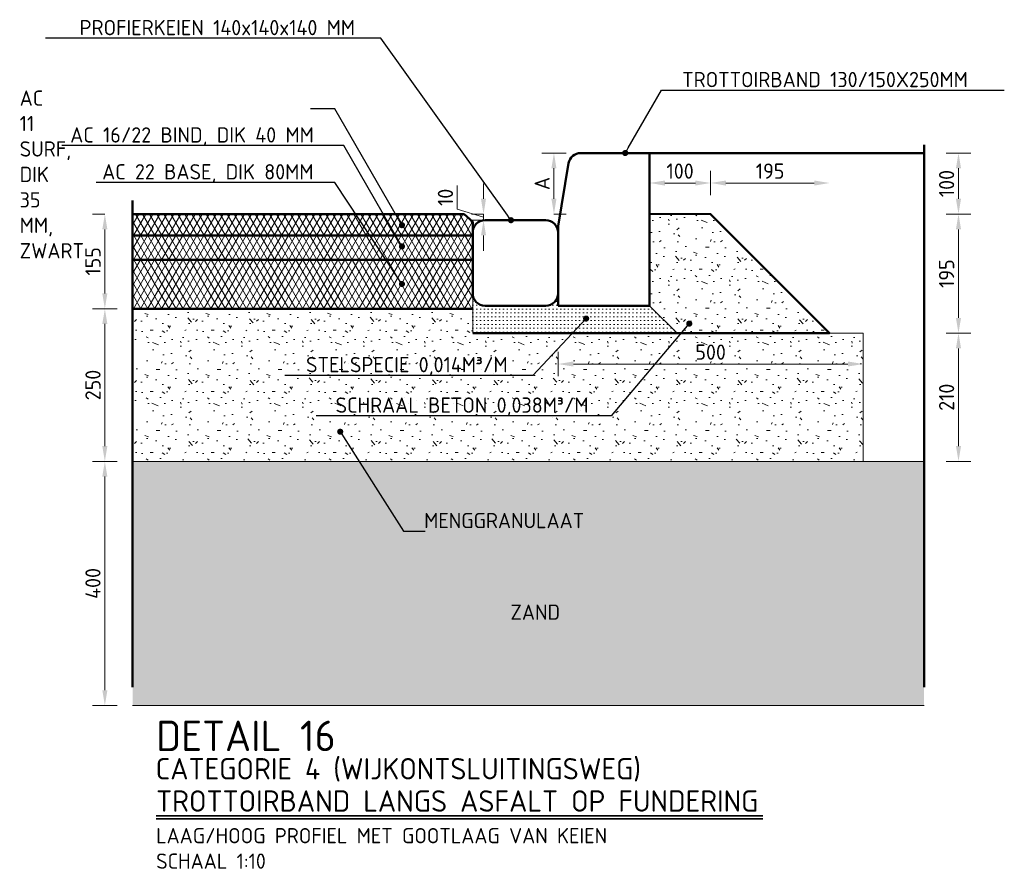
# Model space of a CAD drawing. Header units: metres. Extents: x 92403 to 95147, y 464428 to 465602.
# Tile 222 of 256: x 92591.84 to 92593.45, y 465102.5 to 465103.88. Entities that reach past the tile are written whole.
import ezdxf
from ezdxf import colors
from ezdxf.entities.mleader import LeaderData, LeaderLine
from ezdxf.math import Vec2, Vec3

# ---------------------------------------------------------------- set-up
doc = ezdxf.new("R2010")
doc.units = ezdxf.units.M
doc.linetypes.add('XX-PROJECTGRENS', pattern=[18, 12, -3, 0, -3])
doc.layers.get('0').update_dxf_attribs({"linetype": 'CONTINUOUS'})
doc.layers.get('Defpoints').update_dxf_attribs({"linetype": 'CONTINUOUS'})
for name, color, linetype, lineweight in [('N-WE-GW-GROND_ZAND-AD', 7, 'CONTINUOUS', 18), ('N-WE-GW-GROND_ZAND_CUNETZAND-AD-10', 7, 'CONTINUOUS', 18), ('N-WE-GW-GROND_ZAND_CUNETZAND-WERK-T25', 7, 'CONTINUOUS', 25), ('N-WE-KG-PROJECTGRENS-GD', 7, 'XX-PROJECTGRENS', 50), ('N-WE-VH-KANTOPSLUITING_TROTTOIRBAND_130 150-GD', 210, 'CONTINUOUS', 50), ('N-WE-VH-VERHARDING_ASFALT-AD-10', 252, 'CONTINUOUS', 18), ('N-WE-VH-VERHARDING_ASFALT-GD', 252, 'CONTINUOUS', 50), ('N-WE-VH-VERHARDING_ASFALT-T25', 7, 'CONTINUOUS', 25), ('N-WE-VH-VERHARDING_BETON-AD-10', 252, 'CONTINUOUS', 18), ('N-WE-VH-VERHARDING_BETON_SCHRAAL-GD', 252, 'CONTINUOUS', 50), ('N-WE-VH-VERHARDING_BETON_SCHRAAL-T25', 7, 'CONTINUOUS', 25), ('N-WE-VH-VERHARDING_FUNDERING-AD', 252, 'CONTINUOUS', 18), ('N-WE-VH-VERHARDING_FUNDERING-AD-10', 252, 'CONTINUOUS', 18), ('N-WE-VH-VERHARDING_NATUURSTEEN-GD', 252, 'CONTINUOUS', 50), ('N-WE-VH-VERHARDING_TEGEL-GD', 252, 'CONTINUOUS', 50), ('X-XX-AL-TEKENBLAD_TITELBLOK-T25', 7, 'CONTINUOUS', 25), ('X-XX-AL-TEKENBLAD_TITELBLOK-T35', 50, 'CONTINUOUS', 35), ('X-XX-AL-TEKENBLAD_TITELBLOK-T50', 130, 'CONTINUOUS', 50), ('X-XX-AL-VERWIJZING_DETAIL-M', 7, 'CONTINUOUS', 18)]:
    doc.layers.add(name, color=color, linetype=linetype, lineweight=lineweight)
doc.styles.add('NLCS-ISO-ANNOTATIVE-T25', font='NLCS-ISO.ttf', dxfattribs={"height": 2.5})
doc.styles.add('NLCS-ISO-M10-T25', font='NLCS-ISO.ttf', dxfattribs={"height": 0.025})
doc.styles.add('NLCS-ISO-M10-T35', font='NLCS-ISO.ttf', dxfattribs={"height": 0.035})
doc.styles.add('NLCS-ISO-M10-T50', font='NLCS-ISO.ttf', dxfattribs={"height": 0.05})
doc.dimstyles.new('NLCS-M10-T25-PIJL_L2_H1', dxfattribs={"dimscale": 0.01, "dimtxt": 2.5, "dimasz": 2.5, "dimexe": 2, "dimexo": 2, "dimgap": 0.7, "dimtad": 1, "dimzin": 0, "dimdsep": 46, "dimtxsty": 'NLCS-ISO-M10-T25', "dimcen": 2.5, "dimdle": 2, "dimclrd": 256, "dimclre": 256, "dimclrt": 7, "dimadec": 1, "dimazin": 0, "dimtfac": 1, "dimtdec": 3, "dimtofl": 0, "dimtmove": 1, "dimatfit": 0, "dimfxl": 2, "dimfxlon": 1, "dimtfillclr": 256, "dimtolj": 1, "dimtzin": 0, "dimlwd": -1, "dimlwe": -1, "dimarcsym": 0})
pattern_1 = [(0, (2985.47447, 6084.55283), (0, 0.1), [0, -0.1]), (0, (2985.47547, 6084.51783), (0, 0.1), [0, -0.1]), (0, (2985.47847, 6084.57183), (0, 0.1), [0, -0.1]), (338.1986, (2985.426468, 6084.540832), (0.3000000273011, -0.0999999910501), [0.0107703, -0.5277462]), (216.8699, (2985.436468, 6084.536832), (0.29999999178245, 0.2000000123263), [0.005, -0.495]), (130.6013, (2985.432468, 6084.533832), (0.5000000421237, -0.59999990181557), [0.0092195, -0.9127349]), (206.5651, (2985.39947, 6084.52183), (-0.099999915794, -0.1000001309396), [0.0022361, -0.2213707]), (326.3099, (2985.397468, 6084.520832), (0.1999999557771, -0.1000001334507), [0.0036056, -0.3569496]), (108.4349, (2985.40047, 6084.518832), (-0.0999998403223, 0.2000000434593), [0.0031623, -0.3130655]), (225, (2985.46347, 6084.51183), (-2e-17, -0.100000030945), [0.0042426, -0.1371787]), (0, (2985.46047, 6084.50883), (0.1, 0.1), [0.006, -0.094]), (135, (2985.46647, 6084.50883), (-0.100000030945, 9e-18), [0.0042426, -0.1371787]), (251.5651, (2985.45147, 6084.575832), (0.0999998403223, 0.2000000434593), [0.0031623, -0.3130655]), (0, (2985.45047, 6084.57283), (0.1, 0.1), [0.005, -0.095]), (143.1301, (2985.455468, 6084.572832), (-0.29999999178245, 0.2000000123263), [0.005, -0.495]), (213.6901, (2985.398468, 6084.576832), (0.1999999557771, 0.1000001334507), [0.0036056, -0.3569496]), (341.5651, (2985.39547, 6084.574832), (-0.2000000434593, 0.0999998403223), [0.0063246, -0.3099032]), (126.8699, (2985.401468, 6084.572832), (0.2000000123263, -0.29999999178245), [0.005, -0.495]), (0, (2985.42747, 6084.57283), (0, 0.1), [0, -0.1]), (0, (2985.40047, 6084.54683), (0, 0.1), [0, -0.1]), (0, (2985.42847, 6084.50983), (0, 0.1), [0, -0.1]), (0, (2985.45547, 6084.54083), (0, 0.1), [0, -0.1]), (0, (2985.42647, 6084.55783), (0, 0.1), [0, -0.1]), (0, (2985.40447, 6084.56083), (0, 0.1), [0, -0.1]), (0, (2985.41347, 6084.55483), (0, 0.1), [0, -0.1]), (0, (2985.40947, 6084.53083), (0, 0.1), [0, -0.1]), (0, (2985.38547, 6084.53483), (0, 0.1), [0, -0.1]), (0, (2985.38647, 6084.55783), (0, 0.1), [0, -0.1]), (0, (2985.38347, 6084.57983), (0, 0.1), [0, -0.1]), (0, (2985.41447, 6084.58383), (0, 0.1), [0, -0.1]), (0, (2985.43647, 6084.58783), (0, 0.1), [0, -0.1]), (0, (2985.47147, 6084.58383), (0, 0.1), [0, -0.1]), (0, (2985.44747, 6084.55283), (0, 0.1), [0, -0.1]), (0, (2985.43747, 6084.57083), (0, 0.1), [0, -0.1]), (0, (2985.44547, 6084.52283), (0, 0.1), [0, -0.1]), (0, (2985.41547, 6084.51783), (0, 0.1), [0, -0.1]), (0, (2985.44547, 6084.49583), (0, 0.1), [0, -0.1]), (0, (2985.41247, 6084.50183), (0, 0.1), [0, -0.1]), (0, (2985.38047, 6084.49883), (0, 0.1), [0, -0.1]), (0, (2985.39247, 6084.49383), (0, 0.1), [0, -0.1]), (0, (2985.39347, 6084.50783), (0, 0.1), [0, -0.1]), (0, (2985.46047, 6084.49183), (0, 0.1), [0, -0.1]), (0, (2985.47247, 6084.53283), (0, 0.1), [0, -0.1]), (0, (2985.46747, 6084.56283), (0, 0.1), [0, -0.1]), (0, (2985.42147, 6084.49083), (0, 0.1), [0, -0.1])]
pattern_2 = [(60, (2985.379468, 6084.488832), (-0.00866025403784, 0.005), []), (120, (2985.379468, 6084.488832), (-0.00866025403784, -0.005), [])]

# ---------------------------------------------------------------- blocks, each defined once
blk = doc.blocks.new('*D600')
at = {"layer": 'Defpoints', "color": 0, "transparency": 16777216}
for p in [(92592.7124, 465103.6633), (92592.7561, 465103.6633), (92592.7124, 465103.5633)]:
    blk.add_point(p, dxfattribs=at)
at = {"layer": 'X-XX-AL-VERWIJZING_DETAIL-M', "transparency": 16777216}
for p, q in [((92592.7324, 465103.6633), (92592.6924, 465103.6633)), ((92592.7124, 465103.5883), (92592.7124, 465103.6383)), ((92592.7124, 465103.5633), (92592.7324, 465103.5633))]:
    blk.add_line(p, q, dxfattribs=at)
for points in [[(92592.7082, 465103.6383), (92592.7165, 465103.6383), (92592.7124, 465103.6633)], [(92592.7082, 465103.5883), (92592.7165, 465103.5883), (92592.7124, 465103.5633)]]:
    blk.add_solid(points, dxfattribs=at)
at = {"layer": 'X-XX-AL-VERWIJZING_DETAIL-M', "color": 7, "transparency": 16777216, "insert": (92592.6929, 465103.6133), "char_height": 0.025, "attachment_point": 5, "rotation": 90, "style": 'NLCS-ISO-M10-T25'}
blk.add_mtext('\\A1;A', dxfattribs=at)
blk = doc.blocks.new('*D601')
at = {"layer": 'Defpoints', "color": 0, "transparency": 16777216}
for p in [(92591.9763, 465103.5633), (92591.9763, 465103.5633), (92591.9763, 465103.4083)]:
    blk.add_point(p, dxfattribs=at)
at = {"layer": 'X-XX-AL-VERWIJZING_DETAIL-M', "transparency": 16777216}
for p, q in [((92591.9763, 465103.5633), (92591.9563, 465103.5633)), ((92591.9763, 465103.4333), (92591.9763, 465103.5383)), ((92591.9763, 465103.4083), (92591.9563, 465103.4083))]:
    blk.add_line(p, q, dxfattribs=at)
for points in [[(92591.9721, 465103.5383), (92591.9804, 465103.5383), (92591.9763, 465103.5633)], [(92591.9721, 465103.4333), (92591.9804, 465103.4333), (92591.9763, 465103.4083)]]:
    blk.add_solid(points, dxfattribs=at)
at = {"layer": 'X-XX-AL-VERWIJZING_DETAIL-M', "color": 7, "transparency": 16777216, "insert": (92591.9568, 465103.4858), "char_height": 0.025, "attachment_point": 5, "rotation": 90, "style": 'NLCS-ISO-M10-T25'}
blk.add_mtext('\\A1;155', dxfattribs=at)
blk = doc.blocks.new('*D602')
at = {"layer": 'Defpoints', "color": 0, "transparency": 16777216}
for p in [(92593.1191, 465103.3683), (92593.3755, 465103.3683), (92593.2192, 465103.1583)]:
    blk.add_point(p, dxfattribs=at)
at = {"layer": 'X-XX-AL-VERWIJZING_DETAIL-M', "transparency": 16777216}
for p, q in [((92593.3555, 465103.3683), (92593.3955, 465103.3683)), ((92593.3755, 465103.1833), (92593.3755, 465103.3433)), ((92593.3555, 465103.1583), (92593.3955, 465103.1583))]:
    blk.add_line(p, q, dxfattribs=at)
for points in [[(92593.3713, 465103.3433), (92593.3797, 465103.3433), (92593.3755, 465103.3683)], [(92593.3713, 465103.1833), (92593.3797, 465103.1833), (92593.3755, 465103.1583)]]:
    blk.add_solid(points, dxfattribs=at)
at = {"layer": 'X-XX-AL-VERWIJZING_DETAIL-M', "color": 7, "transparency": 16777216, "insert": (92593.356, 465103.2633), "char_height": 0.025, "attachment_point": 5, "rotation": 90, "style": 'NLCS-ISO-M10-T25'}
blk.add_mtext('\\A1;210', dxfattribs=at)
blk = doc.blocks.new('*D603')
at = {"layer": 'Defpoints', "color": 0, "transparency": 16777216}
for p in [(92592.9693, 465103.5633), (92593.3755, 465103.5633), (92593.1191, 465103.3683)]:
    blk.add_point(p, dxfattribs=at)
at = {"layer": 'X-XX-AL-VERWIJZING_DETAIL-M', "transparency": 16777216}
for p, q in [((92593.3555, 465103.5633), (92593.3955, 465103.5633)), ((92593.3755, 465103.3933), (92593.3755, 465103.5383)), ((92593.3555, 465103.3683), (92593.3955, 465103.3683))]:
    blk.add_line(p, q, dxfattribs=at)
for points in [[(92593.3713, 465103.5383), (92593.3797, 465103.5383), (92593.3755, 465103.5633)], [(92593.3713, 465103.3933), (92593.3797, 465103.3933), (92593.3755, 465103.3683)]]:
    blk.add_solid(points, dxfattribs=at)
at = {"layer": 'X-XX-AL-VERWIJZING_DETAIL-M', "color": 7, "transparency": 16777216, "insert": (92593.356, 465103.4658), "char_height": 0.025, "attachment_point": 5, "rotation": 90, "style": 'NLCS-ISO-M10-T25'}
blk.add_mtext('\\A1;195', dxfattribs=at)
blk = doc.blocks.new('*D604')
at = {"layer": 'Defpoints', "color": 0, "transparency": 16777216}
for p in [(92593.0192, 465103.6633), (92593.3755, 465103.6633), (92592.9692, 465103.5633)]:
    blk.add_point(p, dxfattribs=at)
at = {"layer": 'X-XX-AL-VERWIJZING_DETAIL-M', "transparency": 16777216}
for p, q in [((92593.3555, 465103.6633), (92593.3955, 465103.6633)), ((92593.3755, 465103.5883), (92593.3755, 465103.6383)), ((92593.3555, 465103.5633), (92593.3955, 465103.5633))]:
    blk.add_line(p, q, dxfattribs=at)
for points in [[(92593.3713, 465103.6383), (92593.3797, 465103.6383), (92593.3755, 465103.6633)], [(92593.3713, 465103.5883), (92593.3797, 465103.5883), (92593.3755, 465103.5633)]]:
    blk.add_solid(points, dxfattribs=at)
at = {"layer": 'X-XX-AL-VERWIJZING_DETAIL-M', "color": 7, "transparency": 16777216, "insert": (92593.356, 465103.6133), "char_height": 0.025, "attachment_point": 5, "rotation": 90, "style": 'NLCS-ISO-M10-T25'}
blk.add_mtext('\\A1;100', dxfattribs=at)
blk = doc.blocks.new('*D605')
at = {"layer": 'Defpoints', "color": 0, "transparency": 16777216}
for p in [(92593.1642, 465103.6142), (92592.9692, 465103.5633), (92593.1642, 465103.3683)]:
    blk.add_point(p, dxfattribs=at)
at = {"layer": 'X-XX-AL-VERWIJZING_DETAIL-M', "transparency": 16777216}
for p, q in [((92592.9692, 465103.5942), (92592.9692, 465103.6342)), ((92592.9942, 465103.6142), (92593.1392, 465103.6142))]:
    blk.add_line(p, q, dxfattribs=at)
for points in [[(92592.9942, 465103.6183), (92592.9942, 465103.61), (92592.9692, 465103.6142)], [(92593.1392, 465103.6183), (92593.1392, 465103.61), (92593.1642, 465103.6142)]]:
    blk.add_solid(points, dxfattribs=at)
at = {"layer": 'X-XX-AL-VERWIJZING_DETAIL-M', "color": 7, "transparency": 16777216, "insert": (92593.0667, 465103.6337), "char_height": 0.025, "attachment_point": 5, "style": 'NLCS-ISO-M10-T25'}
blk.add_mtext('\\A1;195', dxfattribs=at)
blk = doc.blocks.new('*D606')
at = {"layer": 'Defpoints', "color": 0, "transparency": 16777216}
for p in [(92591.9763, 465103.1583), (92591.9763, 465102.7583), (92592.0217, 465102.7583)]:
    blk.add_point(p, dxfattribs=at)
at = {"layer": 'X-XX-AL-VERWIJZING_DETAIL-M', "transparency": 16777216}
for p, q in [((92591.9763, 465103.1583), (92591.9963, 465103.1583)), ((92591.9763, 465103.1333), (92591.9763, 465102.7833)), ((92591.9963, 465102.7583), (92591.9563, 465102.7583))]:
    blk.add_line(p, q, dxfattribs=at)
for points in [[(92591.9721, 465103.1333), (92591.9804, 465103.1333), (92591.9763, 465103.1583)], [(92591.9721, 465102.7833), (92591.9804, 465102.7833), (92591.9763, 465102.7583)]]:
    blk.add_solid(points, dxfattribs=at)
at = {"layer": 'X-XX-AL-VERWIJZING_DETAIL-M', "color": 7, "transparency": 16777216, "insert": (92591.9568, 465102.9583), "char_height": 0.025, "attachment_point": 5, "rotation": 90, "style": 'NLCS-ISO-M10-T25'}
blk.add_mtext('\\A1;400', dxfattribs=at)
blk = doc.blocks.new('*D607')
at = {"layer": 'Defpoints', "color": 0, "transparency": 16777216}
for p in [(92592.9692, 465103.6142), (92592.8692, 465103.5633), (92592.9692, 465103.5633)]:
    blk.add_point(p, dxfattribs=at)
at = {"layer": 'X-XX-AL-VERWIJZING_DETAIL-M', "transparency": 16777216}
for p, q in [((92592.9692, 465103.5942), (92592.9692, 465103.6342)), ((92592.8942, 465103.6142), (92592.9442, 465103.6142))]:
    blk.add_line(p, q, dxfattribs=at)
for points in [[(92592.8942, 465103.6183), (92592.8942, 465103.61), (92592.8692, 465103.6142)], [(92592.9442, 465103.6183), (92592.9442, 465103.61), (92592.9692, 465103.6142)]]:
    blk.add_solid(points, dxfattribs=at)
at = {"layer": 'X-XX-AL-VERWIJZING_DETAIL-M', "color": 7, "transparency": 16777216, "insert": (92592.9192, 465103.6337), "char_height": 0.025, "attachment_point": 5, "style": 'NLCS-ISO-M10-T25'}
blk.add_mtext('\\A1;100', dxfattribs=at)
blk = doc.blocks.new('_Dot')
at = {"color": 0, "linetype": 'ByBlock', "lineweight": -2}
blk.add_line((-0.5, 0), (-1, 0), dxfattribs=at)
at = {"color": 0, "linetype": 'ByBlock', "const_width": 0.5}
blk.add_lwpolyline([(-0.25, 0, 1), (0.25, 0, 1)], format="xyb", close=True, dxfattribs=at)
blk = doc.blocks.new('*D794')
at = {"layer": 'Defpoints', "color": 0, "transparency": 16777216}
for p in [(92592.0217, 465103.4083), (92591.9763, 465103.1583), (92592.0217, 465103.1583)]:
    blk.add_point(p, dxfattribs=at)
at = {"layer": 'X-XX-AL-VERWIJZING_DETAIL-M', "transparency": 16777216}
for p, q in [((92591.9963, 465103.4083), (92591.9563, 465103.4083)), ((92591.9763, 465103.3833), (92591.9763, 465103.1833)), ((92591.9963, 465103.1583), (92591.9563, 465103.1583))]:
    blk.add_line(p, q, dxfattribs=at)
for points in [[(92591.9721, 465103.3833), (92591.9804, 465103.3833), (92591.9763, 465103.4083)], [(92591.9721, 465103.1833), (92591.9804, 465103.1833), (92591.9763, 465103.1583)]]:
    blk.add_solid(points, dxfattribs=at)
at = {"layer": 'X-XX-AL-VERWIJZING_DETAIL-M', "color": 7, "transparency": 16777216, "insert": (92591.9568, 465103.2833), "char_height": 0.025, "attachment_point": 5, "rotation": 90, "style": 'NLCS-ISO-M10-T25'}
blk.add_mtext('\\A1;250', dxfattribs=at)
blk = doc.blocks.new('*D795')
at = {"layer": 'Defpoints', "color": 0, "transparency": 16777216}
for p in [(92592.597, 465103.5633), (92592.5995, 465103.5633), (92592.5995, 465103.5533)]:
    blk.add_point(p, dxfattribs=at)
at = {"layer": 'X-XX-AL-VERWIJZING_DETAIL-M', "transparency": 16777216}
for p, q in [((92592.554, 465103.5712), (92592.554, 465103.6102)), ((92592.597, 465103.5883), (92592.597, 465103.6133)), ((92592.597, 465103.5583), (92592.554, 465103.5712)), ((92592.597, 465103.5633), (92592.577, 465103.5633)), ((92592.597, 465103.5533), (92592.577, 465103.5533)), ((92592.597, 465103.5533), (92592.597, 465103.5633)), ((92592.597, 465103.5283), (92592.597, 465103.5033))]:
    blk.add_line(p, q, dxfattribs=at)
for points in [[(92592.5928, 465103.5883), (92592.6011, 465103.5883), (92592.597, 465103.5633)], [(92592.5928, 465103.5283), (92592.6011, 465103.5283), (92592.597, 465103.5533)]]:
    blk.add_solid(points, dxfattribs=at)
at = {"layer": 'X-XX-AL-VERWIJZING_DETAIL-M', "color": 7, "transparency": 16777216, "insert": (92592.5345, 465103.5907), "char_height": 0.025, "attachment_point": 5, "rotation": 90, "style": 'NLCS-ISO-M10-T25'}
blk.add_mtext('\\A1;10', dxfattribs=at)
blk = doc.blocks.new('*D469')
at = {"layer": 'Defpoints', "color": 0, "transparency": 16777216}
for p in [(92592.7192, 465103.3683), (92593.2192, 465103.3683), (92593.2192, 465103.3177)]:
    blk.add_point(p, dxfattribs=at)
at = {"layer": 'X-XX-AL-VERWIJZING_DETAIL-M', "transparency": 16777216}
for p, q in [((92592.7192, 465103.3377), (92592.7192, 465103.2977)), ((92593.2192, 465103.3377), (92593.2192, 465103.2977)), ((92592.7442, 465103.3177), (92593.1942, 465103.3177))]:
    blk.add_line(p, q, dxfattribs=at)
for points in [[(92592.7442, 465103.3219), (92592.7442, 465103.3136), (92592.7192, 465103.3177)], [(92593.1942, 465103.3219), (92593.1942, 465103.3136), (92593.2192, 465103.3177)]]:
    blk.add_solid(points, dxfattribs=at)
at = {"layer": 'X-XX-AL-VERWIJZING_DETAIL-M', "color": 7, "transparency": 16777216, "insert": (92592.9692, 465103.3372), "char_height": 0.025, "attachment_point": 5, "style": 'NLCS-ISO-M10-T25'}
blk.add_mtext('\\A1;500', dxfattribs=at)

msp = doc.modelspace()

# ---------------------------------------------------------------- hatches: boundary and pattern name
at = {"layer": 'N-WE-GW-GROND_ZAND_CUNETZAND-AD-10'}
h = msp.add_hatch(dxfattribs=at)
h.set_pattern_fill('AGW-GROND_ZAND_CUNETZAND', color=256, scale=0.01, pattern_type=2)
h.set_pattern_definition([(0, (2985.3794685, 6084.438832), (0.00625, 0.00625), [0, -0.0125])])
h.paths.add_polyline_path([(92593.319207, 465102.75829), (92593.319207, 465103.15829), (92592.234273, 465103.15829), (92592.02165, 465103.15829), (92592.02165, 465102.75829)])
at = {"layer": 'N-WE-VH-VERHARDING_ASFALT-AD-10'}
h = msp.add_hatch(dxfattribs=at)
h.set_pattern_fill('AVH-ASFALT', color=256, scale=0.01, pattern_type=2)
h.set_pattern_definition(pattern_2)
h.paths.add_polyline_path([(92592.579207, 465103.550808), (92592.564981, 465103.56329), (92592.02165, 465103.56329), (92592.02165, 465103.52829), (92592.579207, 465103.528186)])
h = msp.add_hatch(dxfattribs=at)
h.set_pattern_fill('AVH-ASFALT', color=256, scale=0.01, pattern_type=2)
h.set_pattern_definition(pattern_2)
h.paths.add_polyline_path([(92592.579207, 465103.528186), (92592.02165, 465103.52829), (92592.02165, 465103.48829), (92592.579207, 465103.48829)])
h = msp.add_hatch(dxfattribs=at)
h.set_pattern_fill('AVH-ASFALT', color=256, scale=0.01, pattern_type=2)
h.set_pattern_definition(pattern_2)
h.paths.add_polyline_path([(92592.02165, 465103.48829), (92592.02165, 465103.40829), (92592.579207, 465103.40829), (92592.579207, 465103.48829)])
at = {"layer": 'N-WE-VH-VERHARDING_BETON-AD-10'}
h = msp.add_hatch(dxfattribs=at)
h.set_pattern_fill('AVH-BETON_SCHRAAL', color=256, scale=0.01, pattern_type=2)
h.set_pattern_definition(pattern_1)
h.paths.add_polyline_path([(92593.119191, 465103.36829), (92593.164207, 465103.36829), (92592.969324, 465103.563289), (92592.869207, 465103.56329), (92592.869207, 465103.41329), (92592.914207, 465103.36829)])
at = {"layer": 'N-WE-VH-VERHARDING_FUNDERING-AD-10'}
h = msp.add_hatch(dxfattribs=at)
h.set_pattern_fill('AVH-FUNDERING_ZANDCEMENTSTAB', color=256, scale=0.01, pattern_type=2)
h.set_pattern_definition([(0, (2985.3794685, 6084.488832), (0.03125, 0.00625), [0, -0.00625])])
edge = h.paths.add_edge_path()
edge.add_arc((92592.599457, 465103.433513), 0.02025, 180, 270, ccw=False)
edge.add_line((92592.579207, 465103.433513), (92592.579207, 465103.36829))
edge.add_line((92592.579207, 465103.36829), (92592.914207, 465103.36829))
edge.add_line((92592.914207, 465103.36829), (92592.869207, 465103.41329))
edge.add_line((92592.869207, 465103.41329), (92592.719207, 465103.41329))
edge.add_line((92592.719207, 465103.41329), (92592.719207, 465103.433506))
edge.add_arc((92592.698957, 465103.433513), 0.02025, 270, 359.979414, ccw=False)
edge.add_line((92592.698957, 465103.413263), (92592.649207, 465103.413263))
edge.add_line((92592.649207, 465103.413263), (92592.599457, 465103.413263))
h.paths.add_polyline_path([(92592.698957, 465103.413263), (92592.655659, 465103.413263), (92592.649207, 465103.413263)], flags=16)
h = msp.add_hatch(dxfattribs=at)
h.set_pattern_fill('AVH-FUNDERING_GRANULAAT', color=256, scale=0.01, pattern_type=2)
h.set_pattern_definition(pattern_1)
h.paths.add_polyline_path([(92593.219207, 465103.15829), (92593.219207, 465103.36829), (92592.579207, 465103.36829), (92592.579207, 465103.40829), (92592.021654, 465103.40829), (92592.02165, 465103.15829)])

# ---------------------------------------------------------------- linework, layer by layer
at = {"layer": 'N-WE-GW-GROND_ZAND-AD', "flags": 128}
msp.add_lwpolyline([(92593.219207, 465103.15829), (92593.319207, 465103.15829)], dxfattribs=at)
at = {"layer": 'N-WE-GW-GROND_ZAND-AD'}
msp.add_lwpolyline([(92592.02165, 465102.75829), (92593.319207, 465102.75829)], dxfattribs=at)
at = {"layer": 'N-WE-KG-PROJECTGRENS-GD'}
for p, q in [((92593.319207, 465102.78829), (92593.319207, 465103.676906)), ((92592.02165, 465103.585533), (92592.02165, 465102.78829))]:
    msp.add_line(p, q, dxfattribs=at)
at = {"layer": 'N-WE-VH-KANTOPSLUITING_TROTTOIRBAND_130 150-GD'}
msp.add_lwpolyline([(92592.719207, 465103.41329), (92592.719207, 465103.54329), (92592.736422, 465103.646578, -0.36662937), (92592.75615, 465103.66329), (92592.869207, 465103.66329), (92592.869207, 465103.41329)], format="xyb", close=True, dxfattribs=at)
at = {"layer": 'N-WE-VH-VERHARDING_ASFALT-GD'}
for points in [[(92592.02165, 465103.56329), (92592.564981, 465103.56329)], [(92592.564981, 465103.56329), (92592.579207, 465103.550808)], [(92592.579207, 465103.528186), (92592.579207, 465103.550808)], [(92592.02165, 465103.52829), (92592.579207, 465103.528186)], [(92592.02165, 465103.48829), (92592.579207, 465103.48829)], [(92592.02165, 465103.40829), (92592.579207, 465103.40829)]]:
    msp.add_lwpolyline(points, dxfattribs=at)
at = {"layer": 'N-WE-VH-VERHARDING_BETON_SCHRAAL-GD'}
msp.add_lwpolyline([(92592.869207, 465103.563875), (92592.969207, 465103.56329), (92593.164207, 465103.36829), (92593.164207, 465103.36829), (92593.144207, 465103.36829), (92592.579207, 465103.36829)], dxfattribs=at)
at = {"layer": 'N-WE-VH-VERHARDING_FUNDERING-AD'}
msp.add_lwpolyline([(92593.219207, 465103.15829), (92593.219207, 465103.36829), (92592.579207, 465103.36829), (92592.579207, 465103.40829), (92592.021654, 465103.40829), (92592.02165, 465103.15829)], close=True, dxfattribs=at)
at = {"layer": 'N-WE-VH-VERHARDING_FUNDERING-AD', "flags": 128}
for points in [[(92593.119147, 465103.36829), (92593.219207, 465103.36829)], [(92593.219207, 465103.36829), (92593.219207, 465103.20829)]]:
    msp.add_lwpolyline(points, dxfattribs=at)
at = {"layer": 'N-WE-VH-VERHARDING_FUNDERING-AD-10'}
msp.add_lwpolyline([(92592.599457, 465103.413263, -0.41421356), (92592.579207, 465103.433513), (92592.579207, 465103.36829), (92592.914207, 465103.36829), (92592.869207, 465103.41329), (92592.719204, 465103.41329), (92592.719207, 465103.433513, -0.41421356), (92592.698957, 465103.413263)], format="xyb", close=True, dxfattribs=at)
at = {"layer": 'N-WE-VH-VERHARDING_NATUURSTEEN-GD', "flags": 128}
msp.add_lwpolyline([(92592.698957, 465103.55329, -0.41421356), (92592.719207, 465103.53304), (92592.719207, 465103.433513, -0.41421356), (92592.698957, 465103.413263), (92592.599457, 465103.413263, -0.41421356), (92592.579207, 465103.433513), (92592.579207, 465103.53304, -0.41421356), (92592.599457, 465103.55329)], format="xyb", close=True, dxfattribs=at)
at = {"layer": 'N-WE-VH-VERHARDING_TEGEL-GD', "flags": 128}
msp.add_lwpolyline([(92592.869207, 465103.66329), (92593.319207, 465103.66329)], dxfattribs=at)
at = {"layer": 'X-XX-AL-TEKENBLAD_TITELBLOK-T35'}
for p, q in [((92592.060318, 465102.577592), (92593.0547, 465102.577592)), ((92592.060318, 465102.572592), (92593.0547, 465102.572592))]:
    msp.add_line(p, q, dxfattribs=at)

# ---------------------------------------------------------------- texts
at = {"layer": 'N-WE-GW-GROND_ZAND_CUNETZAND-WERK-T25', "insert": (92592.641062, 465102.898735), "char_height": 0.025, "attachment_point": 7, "style": 'NLCS-ISO-ANNOTATIVE-T25'}
msp.add_mtext('ZAND', dxfattribs=at)
at = {"layer": 'X-XX-AL-TEKENBLAD_TITELBLOK-T25', "insert": (92592.060318, 465102.490941), "char_height": 0.025, "attachment_point": 7, "style": 'NLCS-ISO-M10-T25'}
msp.add_mtext('LAAG/HOOG PROFIEL MET GOOTLAAG VAN KEIEN\\PSCHAAL 1:10', dxfattribs=at)
at = {"layer": 'X-XX-AL-TEKENBLAD_TITELBLOK-T35', "char_height": 0.035, "width": 1.298086, "attachment_point": 7, "style": 'NLCS-ISO-M10-T35'}
for s, insert in [('CATEGORIE 4 (WIJKONTSLUITINGSWEG)', (92592.05945, 465102.633826)), ('TROTTOIRBAND LANGS ASFALT OP FUNDERING', (92592.060318, 465102.584367))]:
    msp.add_mtext(s, dxfattribs=dict(at, insert=insert))
at = {"layer": 'X-XX-AL-TEKENBLAD_TITELBLOK-T50', "insert": (92592.060318, 465102.683536), "char_height": 0.05, "width": 1.298086, "attachment_point": 7, "style": 'NLCS-ISO-M10-T50'}
msp.add_mtext('\\pxt6;DETAIL 16', dxfattribs=at)

# ---------------------------------------------------------------- dimensions: what is measured, and where the dimension line sits
at = {"layer": 'X-XX-AL-VERWIJZING_DETAIL-M'}
dim = msp.add_linear_dim(base=(92592.712374, 465103.66329), p1=(92592.712374, 465103.56329), p2=(92592.75615, 465103.66329), angle=90, text='A', dimstyle='NLCS-M10-T25-PIJL_L2_H1', override={"dimdec": 0, "dimlfac": 1000}, dxfattribs=at)
dim.commit()
dim.dimension.update_dxf_attribs({"geometry": '*D600', "text_midpoint": (92592.692874, 465103.61329)})
for base, p1, p2, override, picture, middle in [((92592.969207, 465103.614157), (92592.869207, 465103.56329), (92592.969207, 465103.56329), {"dimdec": 0, "dimlfac": 1000, "dimse1": 1}, '*D607', (92592.919207, 465103.633657)), ((92593.164207, 465103.614157), (92592.969207, 465103.56329), (92593.164207, 465103.36829), {"dimdec": 0, "dimlfac": 1000, "dimse2": 1}, '*D605', (92593.066707, 465103.633657)), ((92593.219207, 465103.317749), (92592.719207, 465103.36829), (92593.219207, 465103.36829), {"dimdec": 0, "dimlfac": 1000}, '*D469', (92592.969207, 465103.337249))]:
    dim = msp.add_linear_dim(base=base, p1=p1, p2=p2, dimstyle='NLCS-M10-T25-PIJL_L2_H1', override=override, dxfattribs=at)
    dim.commit()
    dim.dimension.update_dxf_attribs({"geometry": picture, "text_midpoint": middle})
for base, p1, p2, picture, middle in [((92593.375497, 465103.66329), (92592.969207, 465103.56329), (92593.019207, 465103.66329), '*D604', (92593.355997, 465103.61329)), ((92592.596963, 465103.56329), (92592.599457, 465103.55329), (92592.599457, 465103.56329), '*D795', (92592.534463, 465103.57819)), ((92591.976266, 465103.56329), (92591.976266, 465103.40829), (92591.976266, 465103.56329), '*D601', (92591.956766, 465103.48579)), ((92593.375497, 465103.563289), (92593.119147, 465103.36829), (92592.969324, 465103.563289), '*D603', (92593.355997, 465103.465789)), ((92591.976266, 465103.158294), (92592.02165, 465103.40829), (92592.02165, 465103.158294), '*D794', (92591.956766, 465103.283292)), ((92593.375497, 465103.36829), (92593.219207, 465103.15829), (92593.119147, 465103.36829), '*D602', (92593.355997, 465103.26329)), ((92591.976266, 465102.75829), (92591.976266, 465103.15829), (92592.02165, 465102.75829), '*D606', (92591.956766, 465102.95829))]:
    dim = msp.add_linear_dim(base=base, p1=p1, p2=p2, angle=90, dimstyle='NLCS-M10-T25-PIJL_L2_H1', override={"dimdec": 0, "dimlfac": 1000}, dxfattribs=at)
    dim.commit()
    dim.dimension.update_dxf_attribs({"geometry": picture, "text_midpoint": middle})

# ---------------------------------------------------------------- leaders
at = {"layer": 'N-WE-VH-VERHARDING_ASFALT-T25', "linetype": 'ByBlock'}
ml = msp.add_multileader_mtext('Standard', dxfattribs=at)
ml.set_content('PROFIERKEIEN 140x140x140 MM', color=7, style='NLCS-ISO-M10-T25')
ml.set_leader_properties(color=256, lineweight=-1)
ml.set_arrow_properties(name='DOT')
ml.build(insert=Vec2(0, 0))
ml.multileader.update_dxf_attribs({"text_left_attachment_type": 5, "text_right_attachment_type": 5, "dogleg_length": 2.5, "arrow_head_size": 0.01, "scale": 0.01})
ctx = ml.context
ctx.base_point, ctx.scale, ctx.char_height, ctx.arrow_head_size, ctx.landing_gap_size, ctx.plane_origin = Vec3(92591.925867, 465103.851227), 0.01, 0.025, 0.01, 0.009, Vec3(92592.641937, 465103.55329)
ctx.left_attachment, ctx.right_attachment = 5, 5
notes = []
notes.append((ctx, [(0, (1, 1, 0), (92592.428867, 465103.851227), (-1, 0), 0.025, [(0, [(92592.641937, 465103.55329)], 0, [])])]))
ctx.mtext.insert, ctx.mtext.flow_direction = Vec3(92591.934867, 465103.881227), 5
ml = msp.add_multileader_mtext('Standard', dxfattribs=at)
ml.set_content('TROTTOIRBAND 130/150X250MM', color=7, style='NLCS-ISO-M10-T25')
ml.set_leader_properties(color=256, lineweight=-1)
ml.set_arrow_properties(name='DOT')
ml.build(insert=Vec2(0, 0))
ml.multileader.update_dxf_attribs({"text_left_attachment_type": 5, "text_right_attachment_type": 5, "dogleg_length": 2.5, "arrow_head_size": 0.01, "scale": 0.01})
ctx = ml.context
ctx.base_point, ctx.scale, ctx.char_height, ctx.arrow_head_size, ctx.landing_gap_size, ctx.plane_origin = Vec3(92592.913586, 465103.766136), 0.01, 0.025, 0.01, 0.009, Vec3(92592.829207, 465103.66329)
ctx.left_attachment, ctx.right_attachment = 5, 5
notes.append((ctx, [(0, (1, 1, 0), (92592.888586, 465103.766136), (1, 0), 0.025, [(0, [(92592.829207, 465103.66329)], 0, [])])]))
ctx.mtext.insert, ctx.mtext.flow_direction = Vec3(92592.922586, 465103.796136), 5
ml = msp.add_multileader_mtext('Standard', dxfattribs=at)
ml.set_content('\\A1;AC 11 SURF, DIK 35 MM, ZWART', color=7, style='NLCS-ISO-M10-T25')
ml.set_leader_properties(color=256, lineweight=-1)
ml.set_arrow_properties(name='DOT')
ml.build(insert=Vec2(0, 0))
ml.multileader.update_dxf_attribs({"text_left_attachment_type": 5, "text_right_attachment_type": 5, "dogleg_length": 0.025, "arrow_head_size": 0.01, "scale": 0.01})
ctx = ml.context
ctx.base_point, ctx.scale, ctx.char_height, ctx.arrow_head_size, ctx.landing_gap_size, ctx.plane_origin = Vec3(92591.827693, 465103.735804), 0.01, 0.025, 0.01, 0.009, Vec3(92592.463265, 465103.545153)
ctx.left_attachment, ctx.right_attachment = 5, 5
notes.append((ctx, [(0, (1, 1, 0), (92592.353193, 465103.735804), (-1, 0), 0.025, [(0, [(92592.463265, 465103.545153)], 0, [])])]))
ctx.mtext.insert, ctx.mtext.width, ctx.mtext.flow_direction = Vec3(92591.836693, 465103.765804), 0.58795303, 5
ml = msp.add_multileader_mtext('Standard', dxfattribs=at)
ml.set_content('\\A1;AC 16/22 BIND, DIK 40 MM', color=7, style='NLCS-ISO-M10-T25')
ml.set_leader_properties(color=256, lineweight=-1)
ml.set_arrow_properties(name='DOT')
ml.build(insert=Vec2(0, 0))
ml.multileader.update_dxf_attribs({"text_left_attachment_type": 5, "text_right_attachment_type": 5, "dogleg_length": 0.025, "arrow_head_size": 0.01, "scale": 0.01})
ctx = ml.context
ctx.base_point, ctx.scale, ctx.char_height, ctx.arrow_head_size, ctx.landing_gap_size, ctx.plane_origin = Vec3(92591.910488, 465103.675445), 0.01, 0.025, 0.01, 0.009, Vec3(92592.463265, 465103.510306)
ctx.left_attachment, ctx.right_attachment = 5, 5
notes.append((ctx, [(0, (1, 1, 0), (92592.367922, 465103.675445), (-1, 0), 0.040684, [(0, [(92592.463265, 465103.510306)], 0, [])])]))
ctx.mtext.insert, ctx.mtext.flow_direction = Vec3(92591.919488, 465103.705445), 5
ml = msp.add_multileader_mtext('Standard', dxfattribs=at)
ml.set_content('AC 22 BASE, DIK 80MM', color=7, style='NLCS-ISO-M10-T25')
ml.set_leader_properties(color=256, lineweight=-1)
ml.set_arrow_properties(name='DOT')
ml.build(insert=Vec2(0, 0))
ml.multileader.update_dxf_attribs({"text_left_attachment_type": 5, "text_right_attachment_type": 5, "dogleg_length": 0.025, "arrow_head_size": 0.01, "scale": 0.01})
ctx = ml.context
ctx.base_point, ctx.scale, ctx.char_height, ctx.arrow_head_size, ctx.landing_gap_size, ctx.plane_origin = Vec3(92591.962856, 465103.615086), 0.01, 0.025, 0.01, 0.009, Vec3(92592.463265, 465103.424435)
ctx.left_attachment, ctx.right_attachment = 5, 5
notes.append((ctx, [(0, (1, 1, 0), (92592.353193, 465103.615086), (-1, 0), 0.026087, [(0, [(92592.463265, 465103.448804)], 0, [])])]))
ctx.mtext.insert, ctx.mtext.flow_direction = Vec3(92591.971856, 465103.645086), 5
ml = msp.add_multileader_mtext('Standard', dxfattribs=at)
ml.set_content('\\A1;MENGGRANULAAT', color=7, style='NLCS-ISO-M10-T25')
ml.set_leader_properties(color=256, lineweight=-1)
ml.set_arrow_properties(name='DOT')
ml.build(insert=Vec2(0, 0))
ml.multileader.update_dxf_attribs({"text_left_attachment_type": 5, "text_right_attachment_type": 5, "dogleg_length": 2.5, "arrow_head_size": 0.01, "scale": 0.01})
ctx = ml.context
ctx.base_point, ctx.scale, ctx.char_height, ctx.arrow_head_size, ctx.landing_gap_size, ctx.plane_origin = Vec3(92592.490568, 465103.043834), 0.01, 0.025, 0.01, 0.009, Vec3(92592.424003, 465103.123494)
ctx.left_attachment, ctx.right_attachment = 5, 5
notes.append((ctx, [(0, (1, 1, 0), (92592.465568, 465103.043834), (1, 0), 0.025, [(0, [(92592.362053, 465103.206805)], 0, [])])]))
ctx.mtext.insert, ctx.mtext.width, ctx.mtext.flow_direction = Vec3(92592.499568, 465103.073834), 0.1621496, 5
at = {"layer": 'N-WE-VH-VERHARDING_BETON_SCHRAAL-T25'}
ml = msp.add_multileader_mtext('Standard', dxfattribs=at)
ml.set_content('\\A1;STELSPECIE 0,014M³/M', color=7, style='NLCS-ISO-M10-T25')
ml.set_leader_properties(color=256, lineweight=-1)
ml.set_arrow_properties(name='DOT')
ml.build(insert=Vec2(0, 0))
ml.multileader.update_dxf_attribs({"text_left_attachment_type": 5, "text_right_attachment_type": 5, "dogleg_length": 2.5, "arrow_head_size": 0.01, "scale": 0.01})
ctx = ml.context
ctx.base_point, ctx.scale, ctx.char_height, ctx.arrow_head_size, ctx.landing_gap_size, ctx.plane_origin = Vec3(92592.297058, 465103.299158), 0.01, 0.025, 0.01, 0.009, Vec3(92592.789619, 465103.417801)
ctx.left_attachment, ctx.right_attachment = 5, 5
notes.append((ctx, [(0, (1, 1, 0), (92592.677558, 465103.299158), (-1, 0), 0.025, [(0, [(92592.765161, 465103.392172)], 0, [])])]))
ctx.mtext.insert, ctx.mtext.flow_direction = Vec3(92592.306058, 465103.329158), 5
ml = msp.add_multileader_mtext('Standard', dxfattribs=at)
ml.set_content('\\A1;SCHRAAL BETON 0,038M³/M', color=7, style='NLCS-ISO-M10-T25')
ml.set_leader_properties(color=256, lineweight=-1)
ml.set_arrow_properties(name='DOT')
ml.build(insert=Vec2(0, 0))
ml.multileader.update_dxf_attribs({"text_left_attachment_type": 5, "text_right_attachment_type": 5, "dogleg_length": 2.5, "arrow_head_size": 0.01, "scale": 0.01})
ctx = ml.context
ctx.base_point, ctx.scale, ctx.char_height, ctx.arrow_head_size, ctx.landing_gap_size, ctx.plane_origin = Vec3(92592.345497, 465103.23293), 0.01, 0.025, 0.01, 0.009, Vec3(92592.918058, 465103.351573)
ctx.left_attachment, ctx.right_attachment = 5, 5
notes.append((ctx, [(0, (1, 1, 0), (92592.805997, 465103.23293), (-1, 0), 0.025, [(0, [(92592.934213, 465103.383864)], 0, [])])]))
ctx.mtext.insert, ctx.mtext.flow_direction = Vec3(92592.354497, 465103.26293), 5
for ctx, leaders in notes:
    for number, flags, end, landing, length, lines in leaders:
        leader = LeaderData()
        leader.index, (leader.has_last_leader_line, leader.has_dogleg_vector, leader.attachment_direction) = number, flags
        leader.last_leader_point, leader.dogleg_vector, leader.dogleg_length = Vec3(end), Vec3(landing), length
        for number, points, colour, breaks in lines:
            line = LeaderLine()
            line.index, line.vertices, line.color, line.breaks = number, Vec3.list(points), colors.encode_raw_color(colour), breaks
            leader.lines.append(line)
        ctx.leaders.append(leader)

doc.saveas('drawing.dxf')
